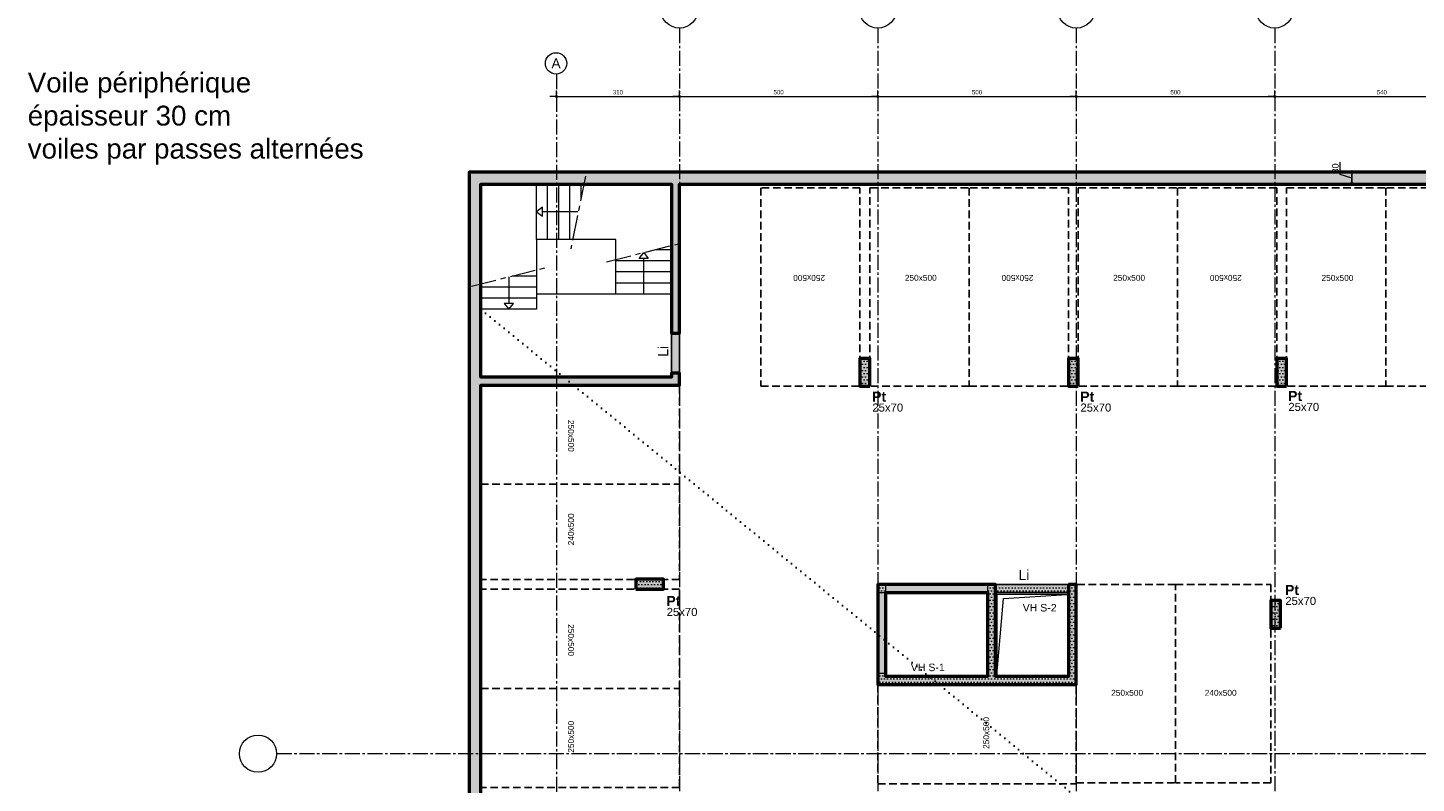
# Model space of a CAD drawing. Header units: millimetres. Extents: x -6159 to 201309, y -25780 to 10326.
# Tile 13 of 128: x 9220 to 12718, y -6605 to -4700. Entities that reach past the tile are written whole.
import ezdxf

# ---------------------------------------------------------------- set-up
doc = ezdxf.new("R2010")
doc.units = ezdxf.units.MM
doc.header["$PDMODE"] = 34
doc.header["$PDSIZE"] = 5
for name, pattern in [('Axes', [28.575, 19.05, -3.175, 3.175, -3.175]), ('AXESX2', [101.6, 63.5, -12.7, 12.7, -12.7]), ('CACHE', [9.525, 6.35, -3.175]), ('Caché', [9.525, 6.35, -3.175]), ('Pointillés', [3, 0, -3])]:
    doc.linetypes.add(name, pattern=pattern)
doc.layers.get('DEFPOINTS').update_dxf_attribs({"color": 251})
for name, color, linetype, lineweight in [('A-Kube-Axes', 6, 'Axes', 18), ('A-Kube-Cotations', 7, 'Continuous', 9), ('A-Kube-Divers', 2, 'Continuous', 20), ('A-Kube-Textes', 3, 'Continuous', 30), ('K_5_E- Escalier', 7, 'Continuous', 18), ('S-Kube-Hachure-Impact', 4, 'Caché', 20), ('S-Kube-Structure vue', 3, 'Continuous', 25), ('S-Kube-Stucture coupée', 1, 'Continuous', 50)]:
    doc.layers.add(name, color=color, linetype=linetype, lineweight=lineweight)
doc.layers.add('C-Kube-trait gris', color=8, linetype='Continuous')
doc.layers.add('K_2_C - Trait de construction', color=52, linetype='Continuous', lineweight=9, plot=False, transparency=0.5)
doc.layers.add('S-Kube-Pochage coupé', color=252, linetype='Continuous', transparency=0.5)
doc.layers.add('S-Kube-Pochage vu', color=254, linetype='Continuous', transparency=0.5)
doc.styles.add('Arial', font='arial.ttf')
doc.dimstyles.new('50e', dxfattribs={"dimscale": 5, "dimtxt": 2.2, "dimasz": 0.15, "dimexe": 3, "dimexo": 3, "dimgap": 1, "dimtad": 1, "dimrnd": 0.5, "dimzin": 12, "dimdsep": 46, "dimtxsty": 'Arial', "dimblk1": 'ROND30', "dimblk2": 'ROND30', "dimsah": 1, "dimcen": 1.5, "dimclrd": 256, "dimclre": 256, "dimclrt": 256, "dimadec": 3, "dimazin": 3, "dimtfac": 1, "dimtmove": 0, "dimatfit": 0, "dimldrblk": 'ROND30', "dimfxl": 1, "dimtolj": 1, "dimtzin": 4, "dimlwd": -1, "dimlwe": -1, "dimarcsym": 0})
doc.dimstyles.new('75e', dxfattribs={"dimscale": 7.5, "dimtxt": 2.2, "dimasz": 0.15, "dimexe": 2, "dimexo": 3, "dimgap": 0.5, "dimtad": 1, "dimdec": 1, "dimrnd": 0.5, "dimzin": 12, "dimdsep": 46, "dimtxsty": 'Arial', "dimblk1": 'ROND30', "dimblk2": 'ROND30', "dimsah": 1, "dimcen": 1.5, "dimclrd": 256, "dimclre": 256, "dimclrt": 256, "dimadec": 3, "dimazin": 3, "dimtfac": 1, "dimtdec": 1, "dimtmove": 0, "dimatfit": 0, "dimldrblk": 'ROND30', "dimfxl": 5, "dimfxlon": 1, "dimtolj": 1, "dimtzin": 4, "dimlwd": -1, "dimlwe": -1, "dimarcsym": 0})

# ---------------------------------------------------------------- blocks, each defined once
blk = doc.blocks.new('ROND30')
blk.add_line((0, 0), (21.6, 0))
for radius in [3.28, 2.67, 2.07, 1.62, 1.02, 0.412]:
    blk.add_circle((0, 0), radius)
blk = doc.blocks.new('*D6')
at = {"layer": 'A-Kube-Cotations', "transparency": 16777216}
for p, q in [((10861.6, -4873.3), (10861.6, -4858.3)), ((11361.6, -4873.3), (11361.6, -4858.3)), ((10862.4, -4873.3), (11360.9, -4873.3))]:
    blk.add_line(p, q, dxfattribs=at)
at = {"layer": 'DEFPOINTS', "color": 0, "transparency": 16777216}
for p in [(10861.6, -4873.3), (11361.6, -4873.3), (11361.6, -4873.3)]:
    blk.add_point(p, dxfattribs=at)
at = {"layer": 'A-Kube-Cotations', "transparency": 16777216, "xscale": 0.75, "yscale": 0.75, "zscale": 0.75, "rotation": 180}
blk.add_blockref('ROND30', (10861.6, -4873.3), dxfattribs=at)
at = {"layer": 'A-Kube-Cotations', "transparency": 16777216, "xscale": 0.75, "yscale": 0.75, "zscale": 0.75}
blk.add_blockref('ROND30', (11361.6, -4873.3), dxfattribs=at)
at = {"layer": 'A-Kube-Cotations', "transparency": 16777216, "insert": (11111.6, -4862.6), "char_height": 11, "attachment_point": 5, "style": 'Arial'}
blk.add_mtext('\\A1;500', dxfattribs=at)
blk = doc.blocks.new('*D7')
at = {"layer": 'A-Kube-Cotations', "transparency": 16777216}
for p, q in [((11361.6, -4873.3), (11361.6, -4858.3)), ((11861.6, -4873.3), (11861.6, -4858.3)), ((11362.4, -4873.3), (11860.9, -4873.3))]:
    blk.add_line(p, q, dxfattribs=at)
at = {"layer": 'DEFPOINTS', "color": 0, "transparency": 16777216}
for p in [(11361.6, -4873.3), (11861.6, -4873.3), (11861.6, -4873.3)]:
    blk.add_point(p, dxfattribs=at)
at = {"layer": 'A-Kube-Cotations', "transparency": 16777216, "xscale": 0.75, "yscale": 0.75, "zscale": 0.75, "rotation": 180}
blk.add_blockref('ROND30', (11361.6, -4873.3), dxfattribs=at)
at = {"layer": 'A-Kube-Cotations', "transparency": 16777216, "xscale": 0.75, "yscale": 0.75, "zscale": 0.75}
blk.add_blockref('ROND30', (11861.6, -4873.3), dxfattribs=at)
at = {"layer": 'A-Kube-Cotations', "transparency": 16777216, "insert": (11611.6, -4862.6), "char_height": 11, "attachment_point": 5, "style": 'Arial'}
blk.add_mtext('\\A1;500', dxfattribs=at)
blk = doc.blocks.new('*D8')
at = {"layer": 'A-Kube-Cotations', "transparency": 16777216}
for p, q in [((11861.6, -4873.3), (11861.6, -4858.3)), ((12361.6, -4873.3), (12361.6, -4858.3)), ((11862.4, -4873.3), (12360.9, -4873.3))]:
    blk.add_line(p, q, dxfattribs=at)
at = {"layer": 'DEFPOINTS', "color": 0, "transparency": 16777216}
for p in [(11861.6, -4873.3), (12361.6, -4873.3), (12361.6, -4873.3)]:
    blk.add_point(p, dxfattribs=at)
at = {"layer": 'A-Kube-Cotations', "transparency": 16777216, "xscale": 0.75, "yscale": 0.75, "zscale": 0.75, "rotation": 180}
blk.add_blockref('ROND30', (11861.6, -4873.3), dxfattribs=at)
at = {"layer": 'A-Kube-Cotations', "transparency": 16777216, "xscale": 0.75, "yscale": 0.75, "zscale": 0.75}
blk.add_blockref('ROND30', (12361.6, -4873.3), dxfattribs=at)
at = {"layer": 'A-Kube-Cotations', "transparency": 16777216, "insert": (12111.6, -4862.6), "char_height": 11, "attachment_point": 5, "style": 'Arial'}
blk.add_mtext('\\A1;500', dxfattribs=at)
blk = doc.blocks.new('*D9')
at = {"layer": 'A-Kube-Cotations', "transparency": 16777216}
for p, q in [((12361.6, -4873.3), (12361.6, -4858.3)), ((12901.6, -4873.3), (12901.6, -4858.3)), ((12362.4, -4873.3), (12900.9, -4873.3))]:
    blk.add_line(p, q, dxfattribs=at)
at = {"layer": 'DEFPOINTS', "color": 0, "transparency": 16777216}
for p in [(12361.6, -4873.3), (12901.6, -4873.3), (12901.6, -4873.3)]:
    blk.add_point(p, dxfattribs=at)
at = {"layer": 'A-Kube-Cotations', "transparency": 16777216, "xscale": 0.75, "yscale": 0.75, "zscale": 0.75, "rotation": 180}
blk.add_blockref('ROND30', (12361.6, -4873.3), dxfattribs=at)
at = {"layer": 'A-Kube-Cotations', "transparency": 16777216, "xscale": 0.75, "yscale": 0.75, "zscale": 0.75}
blk.add_blockref('ROND30', (12901.6, -4873.3), dxfattribs=at)
at = {"layer": 'A-Kube-Cotations', "transparency": 16777216, "insert": (12631.6, -4862.6), "char_height": 11, "attachment_point": 5, "style": 'Arial'}
blk.add_mtext('\\A1;540', dxfattribs=at)
blk = doc.blocks.new('*D13')
at = {"layer": 'A-Kube-Cotations', "transparency": 16777216}
for p, q in [((10551.6, -4873.3), (10551.6, -4858.3)), ((10552.4, -4873.3), (10860.9, -4873.3)), ((10861.6, -4873.3), (10861.6, -4888.3))]:
    blk.add_line(p, q, dxfattribs=at)
at = {"layer": 'DEFPOINTS', "color": 0, "transparency": 16777216}
for p in [(10551.6, -4874.8), (10861.6, -4865.8), (10861.6, -4873.3)]:
    blk.add_point(p, dxfattribs=at)
at = {"layer": 'A-Kube-Cotations', "transparency": 16777216, "xscale": 0.75, "yscale": 0.75, "zscale": 0.75, "rotation": 180}
blk.add_blockref('ROND30', (10551.6, -4873.3), dxfattribs=at)
at = {"layer": 'A-Kube-Cotations', "transparency": 16777216, "xscale": 0.75, "yscale": 0.75, "zscale": 0.75}
blk.add_blockref('ROND30', (10861.6, -4873.3), dxfattribs=at)
at = {"layer": 'A-Kube-Cotations', "transparency": 16777216, "insert": (10706.6, -4862.6), "char_height": 11, "attachment_point": 5, "style": 'Arial'}
blk.add_mtext('\\A1;310', dxfattribs=at)
blk = doc.blocks.new('240014 - AXES S-2  S-1')
at = {"layer": 'A-Kube-Axes', "ltscale": 2}
for points in [[(21425.9, -4701.1), (21425.9, -12922.7)], [(21925.9, -4701.1), (21925.9, -12922.7)], [(22425.9, -4701.1), (22425.9, -8050.5)], [(22925.9, -4701.1), (22925.9, -12922.7)], [(21115.9, -4817.1), (21115.9, -12922.7)], [(20411, -6530.4), (26176.2, -6530.4)]]:
    blk.add_lwpolyline(points, dxfattribs=at)
at = {"layer": 'A-Kube-Axes', "linetype": 'Continuous'}
for centre, radius in [((21425.9, -4654.2), 46.9), ((21925.9, -4654.2), 46.9), ((22425.9, -4654.2), 46.9), ((22925.9, -4654.2), 46.9), ((21115, -4790.2), 26.9), ((20364.1, -6530.6), 46.9)]:
    blk.add_circle(centre, radius, dxfattribs=at)
at = {"layer": 'A-Kube-Axes', "insert": (21115, -4790), "char_height": 25, "attachment_point": 5, "style": 'Arial'}
blk.add_mtext('A', dxfattribs=at)
blk = doc.blocks.new('*D72')
at = {"layer": 'A-Kube-Cotations', "transparency": 16777216}
for p, q in [((12526.7, -5070.3), (12526.7, -5039.2)), ((12555.8, -5079), (12526.7, -5070.3)), ((12555.8, -5064), (12540.8, -5064)), ((12555.8, -5062.9), (12555.8, -5061.7)), ((12555.8, -5064), (12555.8, -5094)), ((12555.8, -5064), (12555.8, -5094)), ((12555.8, -5094), (12540.8, -5094)), ((12555.8, -5095.1), (12555.8, -5096.2))]:
    blk.add_line(p, q, dxfattribs=at)
at = {"layer": 'DEFPOINTS', "color": 0, "transparency": 16777216}
for p in [(12563.3, -5064), (12555.8, -5094), (12563.3, -5094)]:
    blk.add_point(p, dxfattribs=at)
at = {"layer": 'A-Kube-Cotations', "transparency": 16777216, "xscale": 1.125, "yscale": 1.125, "zscale": 1.125}
for p, rotation in [((12555.8, -5064), 270), ((12555.8, -5094), 90)]:
    blk.add_blockref('ROND30', p, dxfattribs=dict(at, rotation=rotation))
at = {"layer": 'A-Kube-Cotations', "transparency": 16777216, "insert": (12514.5, -5054.7), "char_height": 16.5, "attachment_point": 5, "rotation": 90, "style": 'Arial'}
blk.add_mtext('\\A1;30', dxfattribs=at)
blk = doc.blocks.new('A$C8d4785f2')
h = blk.add_hatch()
h.set_pattern_fill('DOTS', color=256, scale=5)
h.paths.add_polyline_path([(0, -2916.1), (-256.3, -2916.1), (-256.3, -3171.1), (0, -3171.1)], flags=16)
h.paths.add_polyline_path([(0, -2626.1), (-256.3, -2626.1), (-256.3, -2881.1), (0, -2881.1)], flags=16)
h.paths.add_polyline_path([(0, -2336.1), (-256.3, -2336.1), (-256.3, -2591.1), (0, -2591.1)], flags=16)
h.paths.add_polyline_path([(0, -2046.1), (-256.3, -2046.1), (-256.3, -2301.1), (0, -2301.1)], flags=16)
h.paths.add_polyline_path([(5080, -4016.9), (5050, -4016.9), (5050, -30), (530, -30), (530, -406.2), (510, -406.2), (510, -30), (30, -30), (30, -516.9), (510, -516.9), (510, -507.2), (530, -507.2), (530, -536.9), (30, -536.9), (30, -4016.9), (0, -4016.9), (0, -3206.1), (-276.3, -3206.1), (-276.3, -2011.1), (0, -2011.1), (0, 0), (5080, 0)])
h = blk.add_hatch()
h.set_pattern_fill('DOTS', color=256, scale=5)
h.paths.add_polyline_path([(1010, -539.8), (1010, -469.8), (985, -469.8), (985, -539.8)], flags=17)
h = blk.add_hatch()
h.set_pattern_fill('DOTS', color=256, scale=5)
h.paths.add_polyline_path([(1535, -539.8), (1535, -469.8), (1510, -469.8), (1510, -539.8)], flags=17)
h = blk.add_hatch()
h.set_pattern_fill('DOTS', color=256, scale=5)
h.paths.add_polyline_path([(2060, -539.8), (2060, -469.8), (2035, -469.8), (2035, -539.8)], flags=17)
h = blk.add_hatch()
h.set_pattern_fill('DOTS', color=256, scale=5)
h.paths.add_polyline_path([(420, -1051.9), (490, -1051.9), (490, -1026.9), (420, -1026.9)], flags=17)
h = blk.add_hatch()
h.set_pattern_fill('DOTS', color=256, scale=5)
h.paths.add_polyline_path([(1050, -1059.8), (1050, -1039.8), (1030, -1039.8), (1030, -1059.8)], flags=17)
h = blk.add_hatch()
h.set_pattern_fill('DOTS', color=256, scale=5)
h.paths.add_polyline_path([(1326.7, -1271.9), (1326.7, -1059.9), (1510, -1060), (1510, -1272)], flags=16)
h.paths.add_polyline_path([(1306.7, -1039.9), (1306.7, -1271.9), (1050, -1271.8), (1050, -1263.9), (1030, -1263.9), (1030, -1291.8), (1530, -1292), (1530, -1040)], flags=17)
h = blk.add_hatch()
h.set_pattern_fill('DOTS', color=256, scale=5)
h.paths.add_polyline_path([(2045, -1150), (2045, -1080), (2020, -1080), (2020, -1150)], flags=17)
at = {"ltscale": 3}
for points in [[(5080, -4016.9), (5050, -4016.9), (5050, -30), (530, -30), (530, -406.2), (510, -406.2), (510, -30), (30, -30), (30, -516.9), (510, -516.9), (510, -507.2), (530, -507.2), (530, -536.9), (30, -536.9), (30, -4016.9), (0, -4016.9), (0, -3206.1), (-276.3, -3206.1), (-276.3, -2011.1), (0, -2011.1), (0, 0), (5080, 0)], [(1010, -539.8), (1010, -469.8), (985, -469.8), (985, -539.8)], [(1535, -539.8), (1535, -469.8), (1510, -469.8), (1510, -539.8)], [(2060, -539.8), (2060, -469.8), (2035, -469.8), (2035, -539.8)], [(420, -1051.9), (490, -1051.9), (490, -1026.9), (420, -1026.9)], [(1050, -1059.8), (1050, -1039.8), (1030, -1039.8), (1030, -1059.8), (1050, -1059.8)], [(1306.7, -1039.9), (1306.7, -1271.9), (1050, -1271.8), (1050, -1263.9), (1030, -1263.9), (1030, -1291.8), (1530, -1292), (1530, -1040), (1306.7, -1039.9)], [(1326.7, -1271.9), (1326.7, -1059.9), (1510, -1060), (1510, -1272)], [(2045, -1150), (2045, -1080), (2020, -1080), (2020, -1150)]]:
    blk.add_lwpolyline(points, close=True, dxfattribs=at)

msp = doc.modelspace()

# ---------------------------------------------------------------- hatches: boundary and pattern name
at = {"layer": 'S-Kube-Pochage coupé'}
h = msp.add_hatch(color=256, dxfattribs=at)
h.dxf.hatch_style = 1
h.paths.add_polyline_path([(15411.649, -5063.982), (10331.649, -5063.982), (10331.649, -6530.172), (10361.649, -6530.172), (10361.649, -5601.065), (10861.649, -5601.065), (10861.649, -5573.982), (10861.649, -5571.146), (10841.649, -5571.146), (10841.649, -5580.853), (10361.649, -5580.853), (10361.649, -5093.982), (10841.649, -5093.982), (10841.649, -5470.146), (10861.649, -5470.146), (10861.649, -5093.982), (15411.649, -5093.982)])
h = msp.add_hatch(color=256, dxfattribs=at)
h.dxf.hatch_style = 1
h.paths.add_polyline_path([(11341.649, -5533.782), (11316.649, -5533.782), (11316.649, -5603.782), (11341.649, -5603.782)])
h = msp.add_hatch(color=256, dxfattribs=at)
h.dxf.hatch_style = 1
h.paths.add_polyline_path([(11866.649, -5533.782), (11841.649, -5533.782), (11841.649, -5603.782), (11866.649, -5603.782)])
h = msp.add_hatch(color=256, dxfattribs=at)
h.dxf.hatch_style = 1
h.paths.add_polyline_path([(12391.649, -5533.782), (12366.649, -5533.782), (12366.649, -5603.782), (12391.649, -5603.782)])
h = msp.add_hatch(color=256, dxfattribs=at)
h.dxf.hatch_style = 1
h.paths.add_polyline_path([(10821.649, -6090.653), (10751.649, -6090.653), (10751.649, -6115.653), (10821.649, -6115.653)])
h = msp.add_hatch(color=256, dxfattribs=at)
h.dxf.hatch_style = 1
h.paths.add_polyline_path([(11861.649, -6103.982), (11912.641, -6103.982), (11841.649, -6103.982), (11841.649, -6335.982), (11658.351, -6335.982), (11658.355, -6120.771), (11658.353, -6103.982), (11361.649, -6103.982), (11361.649, -6355.982), (11861.649, -6355.982)])
h.paths.add_polyline_path([(11381.66, -6336.732), (11381.656, -6123.982), (11638.351, -6123.982), (11638.355, -6335.232)], flags=16)
h = msp.add_hatch(color=256, dxfattribs=at)
h.dxf.hatch_style = 1
h.paths.add_polyline_path([(12376.649, -6143.982), (12351.649, -6143.982), (12351.649, -6213.982), (12376.649, -6213.982)])
h = msp.add_hatch(color=256, dxfattribs=at)
h.dxf.hatch_style = 1
h.paths.add_polyline_path([(10361.649, -6530.172), (10331.649, -6530.172), (10331.649, -9080.672), (10361.649, -9080.672)])
at = {"layer": 'S-Kube-Pochage vu'}
h = msp.add_hatch(color=256, dxfattribs=at)
h.dxf.hatch_style = 1
h.paths.add_polyline_path([(10861.649, -5470.146), (10841.649, -5470.146), (10841.649, -5571.146), (10861.649, -5571.146)])
h = msp.add_hatch(color=256, dxfattribs=at)
h.dxf.hatch_style = 1
h.paths.add_polyline_path([(11841.649, -6103.986), (11658.353, -6103.986), (11658.353, -6123.986), (11841.649, -6123.986)])

# ---------------------------------------------------------------- linework, layer by layer
at = {"layer": 'A-Kube-Divers'}
msp.add_lwpolyline([(11837.865, -6129.311), (11661.876, -6129.311), (11661.876, -6332.438), (11678.06, -6138.83), (11837.865, -6129.311)], dxfattribs=at)
at = {"layer": 'A-Kube-Textes', "linetype": 'Pointillés', "ltscale": 5}
msp.add_line((10361.649, -5409.982), (12583.843, -7230.984), dxfattribs=at)
at = {"layer": 'C-Kube-trait gris', "linetype": 'CACHE', "ltscale": 3}
for points in [[(11316.649, -5103.782), (11066.649, -5103.782), (11066.649, -5603.782), (11316.649, -5603.782)], [(11341.649, -5103.782), (11591.649, -5103.782), (11591.649, -5603.782), (11341.649, -5603.782)], [(11841.649, -5103.782), (11591.649, -5103.782), (11591.649, -5603.782), (11841.649, -5603.782)], [(11866.649, -5103.782), (12116.649, -5103.782), (12116.649, -5603.782), (11866.649, -5603.782)], [(12366.649, -5103.782), (12116.649, -5103.782), (12116.649, -5603.782), (12366.649, -5603.782)], [(12391.649, -5103.982), (12641.649, -5103.982), (12641.649, -5603.982), (12391.649, -5603.982)], [(12891.649, -5103.982), (12641.649, -5103.982), (12641.649, -5603.982), (12891.649, -5603.982)], [(10361.638, -5600.853), (10361.638, -5850.853), (10861.638, -5850.853), (10861.638, -5600.853)], [(10361.638, -6090.853), (10361.638, -5850.853), (10861.638, -5850.853), (10861.638, -6090.853)], [(10361.638, -6115.87), (10361.638, -6365.87), (10861.638, -6365.87), (10861.638, -6115.87)], [(11861.649, -6603.982), (12111.649, -6603.982), (12111.649, -6103.982), (11861.649, -6103.982)], [(12351.649, -6603.982), (12111.649, -6603.982), (12111.649, -6103.982), (12351.649, -6103.982)], [(10361.638, -6615.87), (10361.638, -6365.87), (10861.638, -6365.87), (10861.638, -6615.87)], [(11861.649, -6606.292), (11861.649, -6356.292), (11361.649, -6356.292), (11361.649, -6606.292)]]:
    msp.add_lwpolyline(points, close=True, dxfattribs=at)
at = {"layer": 'K_5_E- Escalier'}
for points in [[(10501.649, -5233.982), (10501.649, -5093.982)], [(10529.649, -5233.982), (10529.649, -5093.982)], [(10557.649, -5233.982), (10557.649, -5093.982)], [(10585.649, -5233.982), (10585.649, -5093.982)], [(10613.649, -5129.767), (10613.649, -5093.982)], [(10605.883, -5163.982), (10516.649, -5163.982), (10516.649, -5152.482), (10501.649, -5163.982), (10516.649, -5175.482), (10516.649, -5163.982)], [(10501.649, -5233.982), (10501.649, -5409.982)], [(10701.672, -5233.982), (10501.649, -5233.982)], [(10701.672, -5370.886), (10701.672, -5233.982)], [(10771.661, -5370.886), (10771.661, -5281.653), (10760.161, -5281.653), (10771.661, -5266.653), (10783.161, -5281.653), (10771.661, -5281.653)], [(10802.823, -5258.886), (10841.649, -5258.886)], [(10701.672, -5286.886), (10841.649, -5286.886)], [(10701.672, -5314.886), (10841.649, -5314.886)], [(10431.649, -5328.042), (10431.649, -5394.982), (10420.149, -5394.982), (10431.649, -5409.982), (10443.149, -5394.982), (10431.649, -5394.982)], [(10501.649, -5325.982), (10439.916, -5325.982)], [(10701.672, -5342.886), (10841.649, -5342.886)], [(10501.649, -5353.982), (10361.649, -5353.982)], [(10501.649, -5381.982), (10361.649, -5381.982)], [(10501.649, -5370.886), (10701.672, -5370.886)], [(10701.672, -5370.886), (10841.649, -5370.886)], [(10501.649, -5409.982), (10361.649, -5409.982)]]:
    msp.add_lwpolyline(points, dxfattribs=at)
at = {"layer": 'K_5_E- Escalier', "linetype": 'AXESX2'}
for points in [[(10624.852, -5074.122), (10587.894, -5257.698)], [(10677.674, -5290.077), (10874.287, -5241.075)], [(10337.674, -5351.464), (10534.287, -5302.462)]]:
    msp.add_lwpolyline(points, dxfattribs=at)
at = {"layer": 'S-Kube-Structure vue'}
msp.add_lwpolyline([(10861.649, -5571.146), (10841.649, -5571.146), (10841.649, -5470.146), (10861.649, -5470.146)], close=True, dxfattribs=at)
for points in [[(11658.353, -6103.982), (11841.649, -6103.982)], [(11658.353, -6123.982), (11841.649, -6123.982)]]:
    msp.add_lwpolyline(points, dxfattribs=at)
at = {"layer": 'S-Kube-Stucture coupée'}
msp.add_lwpolyline([(15411.649, -5063.982), (10331.649, -5063.982), (10331.649, -9081.05), (10361.744, -9081.05), (10361.649, -9081.05), (10361.649, -5600.853), (10861.649, -5600.853), (10861.649, -5571.146), (10841.649, -5571.146), (10841.649, -5580.853), (10361.649, -5580.853), (10361.649, -5093.982), (10841.649, -5093.982), (10841.649, -5470.146), (10861.649, -5470.146), (10861.649, -5093.982), (15381.649, -5093.982)], dxfattribs=at)
for points in [[(11341.649, -5603.782), (11341.649, -5533.782), (11316.649, -5533.782), (11316.649, -5603.782)], [(11866.649, -5603.782), (11866.649, -5533.782), (11841.649, -5533.782), (11841.649, -5603.782)], [(12391.649, -5603.782), (12391.649, -5533.782), (12366.649, -5533.782), (12366.649, -5603.782)], [(10751.649, -6115.653), (10821.649, -6115.653), (10821.649, -6090.653), (10751.649, -6090.653)], [(11841.649, -6103.982), (11841.649, -6335.982), (11658.353, -6335.982), (11658.353, -6103.982), (11361.658, -6103.982), (11361.658, -6168.823), (11361.649, -6355.982), (11861.649, -6355.982), (11861.649, -6103.982), (11841.649, -6103.982)], [(11381.658, -6123.982), (11638.353, -6123.982), (11638.353, -6335.982), (11381.658, -6335.982)], [(12376.649, -6213.982), (12376.649, -6143.982), (12351.649, -6143.982), (12351.649, -6213.982)]]:
    msp.add_lwpolyline(points, close=True, dxfattribs=at)

# ---------------------------------------------------------------- block references
at = {"layer": 'A-Kube-Axes'}
msp.add_blockref('240014 - AXES S-2  S-1', (-10564.234, 0.2), dxfattribs=at)
at = {"layer": 'S-Kube-Hachure-Impact'}
msp.add_blockref('A$C8d4785f2', (10331.649, -5063.982), dxfattribs=at)

# ---------------------------------------------------------------- texts
at = {"layer": 'A-Kube-Textes', "insert": (9219.544, -4813.217), "char_height": 50, "width": 4290.76289, "attachment_point": 1, "style": 'Arial'}
msp.add_mtext('Voile périphérique \\Pépaisseur 30 cm \\Pvoiles par passes alternées', dxfattribs=at)
at = {"layer": 'A-Kube-Textes', "insert": (10820.63, -5502.146), "char_height": 25.5, "attachment_point": 6, "rotation": 90, "style": 'Arial'}
msp.add_mtext('Li', dxfattribs=at)
at = {"layer": 'A-Kube-Textes', "style": 'Arial'}
for s, insert, char_height, attachment_point in [('{\\fArial|b1|i0|c0|p34;Pt}', (11382.443, -5630.189), 25.5, 6), ('{\\fArial|b1|i0|c0|p34;Pt}', (11906.848, -5630.147), 25.5, 6), ('{\\fArial|b1|i0|c0|p34;Pt}', (12430.705, -5628.534), 25.5, 6), ('25x70', (11347.769, -5657.818), 20.4, 4), ('25x70', (11872.174, -5657.776), 20.4, 4), ('25x70', (12396.032, -5656.163), 20.4, 4), ('Li', (11743.629, -6079.99), 25.5, 6), ('{\\fArial|b1|i0|c0|p34;Pt}', (12423.02, -6117.745), 25.5, 6), ('{\\fArial|b1|i0|c0|p34;Pt}', (10864.178, -6145.474), 25.5, 6), ('25x70', (12388.346, -6145.375), 20.4, 4), ('25x70', (10829.504, -6173.104), 20.4, 4)]:
    msp.add_mtext(s, dxfattribs=dict(at, insert=insert, char_height=char_height, attachment_point=attachment_point))
at = {"layer": 'C-Kube-trait gris', "char_height": 15, "style": 'Arial'}
for s, insert, attachment_point, rotation in [('250x500', (11188.512, -5323.072), 8, 180), ('250x500', (11713.512, -5323.072), 8, 180), ('250x500', (12238.512, -5323.072), 8, 180), ('250x500', (10580.928, -5728.99), 8, 270), ('240x500', (10580.928, -5964.691), 2, 90), ('250x500', (10580.928, -6244.007), 8, 270), ('250x500', (10580.928, -6487.733), 2, 90), ('250x500', (11642.359, -6478.155), 8, 90)]:
    msp.add_mtext(s, dxfattribs=dict(at, insert=insert, attachment_point=attachment_point, rotation=rotation))
for s, insert, attachment_point in [('250x500', (11469.786, -5323.072), 2), ('250x500', (11994.786, -5323.072), 2), ('250x500', (12519.786, -5323.272), 2), ('250x500', (11989.786, -6384.692), 8), ('240x500', (12225.487, -6384.692), 8)]:
    msp.add_mtext(s, dxfattribs=dict(at, insert=insert, attachment_point=attachment_point))
at = {"layer": 'K_2_C - Trait de construction', "char_height": 19, "attachment_point": 4, "line_spacing_factor": 0.588235, "style": 'Arial'}
for s, insert in [('VH S-2', (11726.641, -6162.497)), ('VH S-1', (11444.696, -6312.923))]:
    msp.add_mtext_dynamic_manual_height_columns(s, width=118.11191, gutter_width=75, heights=[0], dxfattribs=dict(at, insert=insert))

# ---------------------------------------------------------------- dimensions: what is measured, and where the dimension line sits
at = {"layer": 'A-Kube-Cotations'}
for base, p1, p2, picture, middle in [((10861.649, -4873.25), (10551.649, -4874.763), (10861.649, -4865.75), '*D13', (10706.649, -4862.63)), ((11361.649, -4873.25), (10861.649, -4873.25), (11361.649, -4873.25), '*D6', (11111.649, -4862.634)), ((11861.649, -4873.25), (11361.649, -4873.25), (11861.649, -4873.25), '*D7', (11611.649, -4862.634)), ((12361.649, -4873.25), (11861.649, -4873.25), (12361.649, -4873.25), '*D8', (12111.649, -4862.634)), ((12901.649, -4873.25), (12361.649, -4873.25), (12901.649, -4873.25), '*D9', (12631.649, -4862.634))]:
    dim = msp.add_linear_dim(base=base, p1=p1, p2=p2, dimstyle='50e', override={"dimfxlon": 1}, dxfattribs=at)
    dim.commit()
    dim.dimension.update_dxf_attribs({"geometry": picture, "text_midpoint": middle})
dim = msp.add_linear_dim(base=(12555.755, -5093.982), p1=(12563.325, -5063.982), p2=(12563.325, -5093.982), angle=90, dimstyle='75e', override={"dimtmove": 1}, dxfattribs=at)
dim.commit()
dim.dimension.update_dxf_attribs({"geometry": '*D72', "text_midpoint": (12514.52, -5066.516)})

doc.saveas('drawing.dxf')
